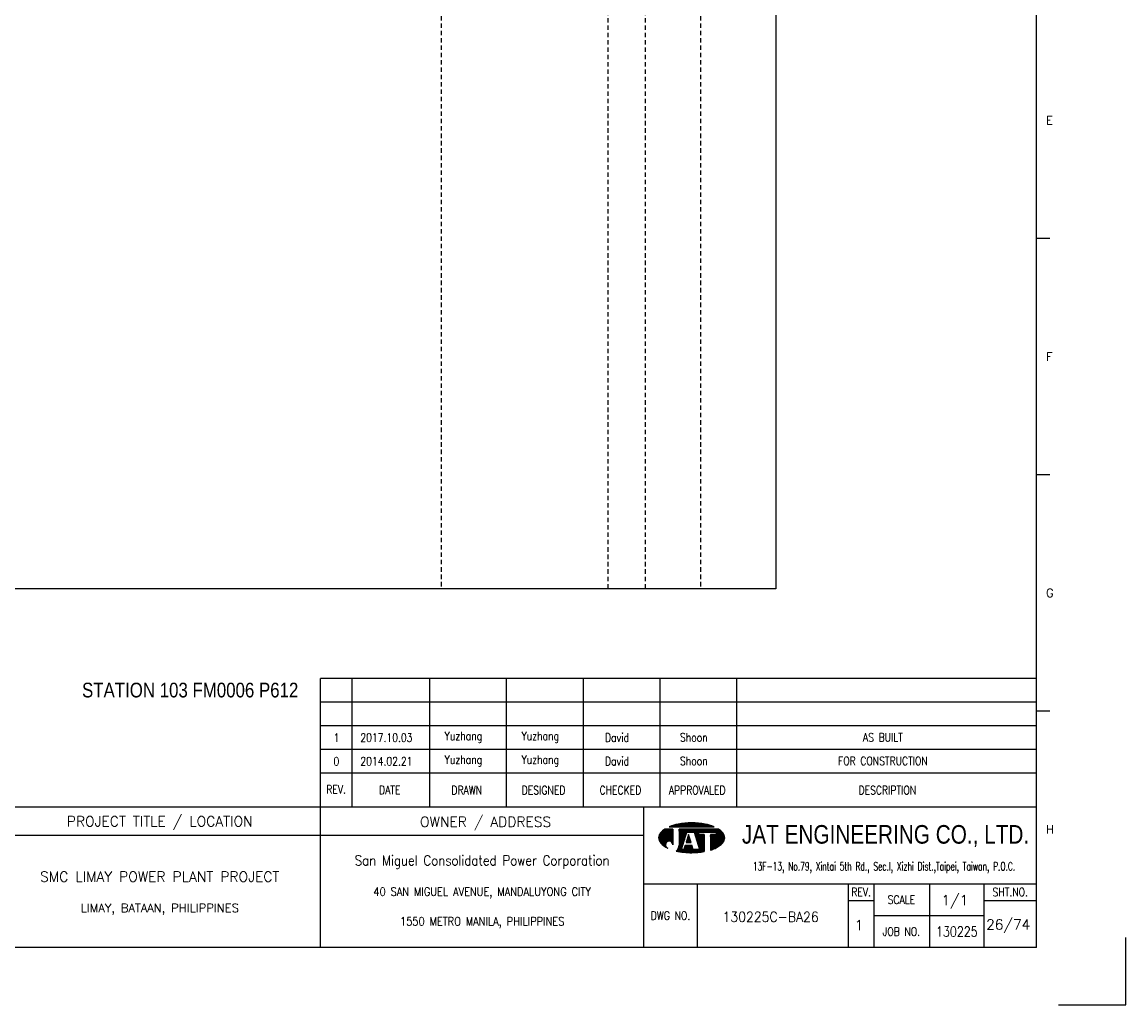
# Model space of a CAD drawing. Extents: x 2330 to 3296, y -114 to 568.
# Tile 3 of 4: x 2921 to 3296, y -114 to 221. Entities that reach past the tile are written whole.
import ezdxf
from ezdxf.enums import TextEntityAlignment as Align

# ---------------------------------------------------------------- set-up
doc = ezdxf.new("R2010")
doc.units = 0
doc.header["$MEASUREMENT"] = 0
doc.linetypes.add('HIDDEN', pattern=[4, 1.5, -1, 1.5])
doc.layers.get('0').update_dxf_attribs({"linetype": 'CONTINUOUS'})
doc.layers.get('DEFPOINTS').update_dxf_attribs({"linetype": 'CONTINUOUS'})
for name, color, linetype in [('B_DIM', 7, 'CONTINUOUS'), ('CON', 4, 'CONTINUOUS'), ('DCS', 7, 'CONTINUOUS'), ('HID', 2, 'HIDDEN'), ('T', 2, 'CONTINUOUS'), ('TEXT', 7, 'CONTINUOUS'), ('圖框CON', 4, 'CONTINUOUS'), ('框線', 6, 'CONTINUOUS')]:
    doc.layers.add(name, color=color, linetype=linetype)
doc.styles.add('AEH', font='simplex', dxfattribs={"width": 0.8, "bigfont": 'ae'})
doc.styles.add('DAYUKP', font='complex', dxfattribs={"bigfont": 'DAYUKP.SHX'})
doc.styles.add('E2', font='simplex.shx', dxfattribs={"height": 2})
doc.styles.add('E3', font='simplex.shx', dxfattribs={"height": 3})
doc.styles.add('ROMANS', font='romans', dxfattribs={"width": 0.8})
doc.styles.add('style3', font='ARIALN.TTF')
doc.styles.add('WMF-Arial0', font='arial.ttf')

# ---------------------------------------------------------------- blocks, each defined once
blk = doc.blocks.new('1880-TITLE_BLK')
at = {"layer": 'TEXT', "color": 2, "linetype": 'Continuous', "style": 'E3'}
for tag, p in [('SCALE', (790.95, 31.17)), ('DWG_NO', (736.41, 26.44)), ('REV', (762.59, 23.97)), ('SHT_NO', (806.74, 23.97))]:
    blk.add_attdef(tag, text='', height=3, dxfattribs=at).set_placement(p, align=Align.MIDDLE)
at = {"layer": 'TEXT', "linetype": 'Continuous', "style": 'E2', "width": 0.6}
for tag, p in [('REV_DATE', (418.65, 19.76)), ('APPR_DATE', (492.93, 19.76))]:
    blk.add_attdef(tag, text='', height=2, dxfattribs=at).set_placement(p, align=Align.MIDDLE_LEFT)
blk = doc.blocks.new('1')
at = {"layer": 'B_DIM'}
for p, q in [((2181.53, 118.11), (1938.08, 118.11)), ((1938.08, 74.29), (1938.08, 118.11)), ((1948.92, 74.29), (1948.92, 118.11)), ((1975.28, 74.29), (1975.28, 118.11)), ((2001.39, 74.29), (2001.39, 118.11)), ((2027.5, 74.29), (2027.5, 118.11)), ((2053.62, 74.29), (2053.62, 118.11)), ((2079.73, 74.29), (2079.73, 118.11)), ((2181.53, 110.07), (1938.08, 110.07)), ((1938.08, 77.93), (1938.08, 104.33)), ((2181.53, 102.03), (1938.08, 102.03)), ((2181.53, 93.99), (1938.08, 93.99)), ((2181.53, 85.95), (1938.08, 85.95))]:
    blk.add_line(p, q, dxfattribs=at)
at = {"layer": 'DEFPOINTS'}
blk.add_lwpolyline([(2189, 7.08), (2211.97, 7.08), (2211.97, 30.05)], dxfattribs=at)
at = {"layer": 'T', "lineweight": -3}
for p, q in [((2056.73, 67.67), (2071.93, 67.67)), ((2057.91, 66.87), (2055.21, 66.87)), ((2057.91, 66.87), (2057.91, 61.52)), ((2073.45, 66.87), (2060.05, 66.87)), ((2060.05, 66.33), (2060.05, 66.87)), ((2060.05, 66.87), (2060.05, 61.23)), ((2060.85, 59.91), (2062.72, 65.8)), ((2063.26, 65), (2062.41, 62.32)), ((2062.72, 65.8), (2065.13, 65.8)), ((2064.1, 62.32), (2063.26, 65)), ((2063.79, 65.8), (2065.13, 65.8)), ((2065.13, 65.8), (2067, 59.91)), ((2066.74, 65.8), (2072.62, 65.8)), ((2066.74, 65), (2066.74, 65.8)), ((2068.61, 65), (2066.74, 65)), ((2068.61, 65), (2068.61, 59.21)), ((2072.62, 65), (2070.75, 65)), ((2070.75, 65), (2070.75, 59.74)), ((2072.62, 65.8), (2072.62, 65)), ((2061.8, 63.05), (2060.05, 61.24)), ((2062.08, 61.25), (2061.65, 59.91)), ((2064.44, 61.25), (2062.08, 61.25)), ((2062.41, 62.32), (2064.1, 62.32)), ((2064.86, 59.91), (2064.44, 61.25)), ((2061.65, 59.91), (2060.85, 59.91)), ((2067, 59.91), (2064.86, 59.91))]:
    blk.add_line(p, q, dxfattribs=at)
at = {"layer": 'T', "color": 0, "lineweight": -3}
for p, q in [((2056.94, 67.67), (2057.09, 67.82)), ((2057.16, 67.67), (2057.44, 67.95)), ((2057.39, 67.67), (2057.78, 68.07)), ((2057.61, 67.67), (2058.11, 68.18)), ((2057.83, 67.67), (2058.43, 68.27)), ((2058.05, 67.67), (2058.73, 68.35)), ((2058.27, 67.67), (2059.03, 68.43)), ((2058.49, 67.67), (2059.32, 68.49)), ((2058.72, 67.67), (2059.6, 68.55)), ((2058.94, 67.67), (2059.87, 68.6)), ((2059.16, 67.67), (2060.14, 68.65)), ((2059.38, 67.67), (2060.41, 68.7)), ((2059.6, 67.67), (2060.67, 68.74)), ((2059.82, 67.67), (2060.93, 68.77)), ((2060.05, 67.67), (2061.18, 68.81)), ((2060.27, 67.67), (2061.44, 68.84)), ((2060.49, 67.67), (2061.69, 68.87)), ((2060.71, 67.67), (2061.93, 68.89)), ((2060.93, 67.67), (2062.18, 68.91)), ((2061.15, 67.67), (2062.42, 68.93)), ((2061.38, 67.67), (2062.66, 68.95)), ((2061.6, 67.67), (2062.89, 68.97)), ((2061.82, 67.67), (2063.13, 68.98)), ((2062.04, 67.67), (2063.36, 68.99)), ((2062.26, 67.67), (2063.59, 69)), ((2062.48, 67.67), (2063.82, 69)), ((2062.71, 67.67), (2064.04, 69.01)), ((2062.93, 67.67), (2064.27, 69.01)), ((2063.15, 67.67), (2064.49, 69.01)), ((2063.37, 67.67), (2064.71, 69.01)), ((2063.59, 67.67), (2064.92, 69)), ((2063.81, 67.67), (2065.14, 69)), ((2064.04, 67.67), (2065.35, 68.99)), ((2064.26, 67.67), (2065.56, 68.98)), ((2064.48, 67.67), (2065.78, 68.97)), ((2064.7, 67.67), (2065.98, 68.95)), ((2064.92, 67.67), (2066.19, 68.94)), ((2065.14, 67.67), (2066.4, 68.92)), ((2065.37, 67.67), (2066.6, 68.9)), ((2065.59, 67.67), (2066.8, 68.88)), ((2065.81, 67.67), (2067, 68.86)), ((2066.03, 67.67), (2067.2, 68.84)), ((2066.25, 67.67), (2067.4, 68.82)), ((2066.47, 67.67), (2067.6, 68.79)), ((2066.7, 67.67), (2067.79, 68.77)), ((2066.92, 67.67), (2067.98, 68.74)), ((2067.14, 67.67), (2068.18, 68.71)), ((2067.36, 67.67), (2068.37, 68.68)), ((2067.58, 67.67), (2068.56, 68.64)), ((2067.81, 67.67), (2068.75, 68.61)), ((2068.03, 67.67), (2068.93, 68.58)), ((2068.25, 67.67), (2069.12, 68.54)), ((2068.47, 67.67), (2069.3, 68.5)), ((2068.69, 67.67), (2069.48, 68.46)), ((2068.91, 67.67), (2069.66, 68.42)), ((2069.14, 67.67), (2069.84, 68.37)), ((2069.36, 67.67), (2070.01, 68.33)), ((2069.58, 67.67), (2070.19, 68.28)), ((2069.8, 67.67), (2070.36, 68.23)), ((2070.02, 67.67), (2070.53, 68.18)), ((2070.24, 67.67), (2070.7, 68.13)), ((2070.47, 67.67), (2070.87, 68.07)), ((2070.69, 67.67), (2071.03, 68.02)), ((2070.91, 67.67), (2071.2, 67.96)), ((2071.13, 67.67), (2071.36, 67.9)), ((2071.35, 67.67), (2071.52, 67.84)), ((2071.57, 67.67), (2071.68, 67.77)), ((2071.8, 67.67), (2071.83, 67.71)), ((2053.09, 63.82), (2056.14, 66.87)), ((2053.09, 64.04), (2055.92, 66.87)), ((2053.11, 63.62), (2056.36, 66.87)), ((2053.12, 64.29), (2055.7, 66.87)), ((2053.14, 63.43), (2056.58, 66.87)), ((2053.18, 63.25), (2056.8, 66.87)), ((2053.18, 64.57), (2055.47, 66.87)), ((2053.24, 63.08), (2057.03, 66.87)), ((2053.29, 64.91), (2055.25, 66.87)), ((2053.3, 62.92), (2057.25, 66.87)), ((2053.37, 62.77), (2057.47, 66.87)), ((2053.45, 62.63), (2057.69, 66.87)), ((2053.54, 62.5), (2057.91, 66.86)), ((2053.61, 65.45), (2054.47, 66.31)), ((2053.64, 62.37), (2057.91, 66.64)), ((2053.74, 62.25), (2057.91, 66.42)), ((2053.84, 62.14), (2057.91, 66.2)), ((2053.95, 62.02), (2057.91, 65.98)), ((2054.07, 61.91), (2057.91, 65.75)), ((2054.18, 61.8), (2057.91, 65.53)), ((2054.29, 61.7), (2057.91, 65.31)), ((2054.41, 61.59), (2057.91, 65.09)), ((2054.53, 61.49), (2057.91, 64.87)), ((2054.65, 61.39), (2057.91, 64.65)), ((2056.12, 62.63), (2057.91, 64.42)), ((2056.46, 62.75), (2057.91, 64.2)), ((2056.7, 62.77), (2057.91, 63.98)), ((2060.05, 63.24), (2063.68, 66.87)), ((2060.05, 63.46), (2063.46, 66.87)), ((2060.05, 63.68), (2063.23, 66.87)), ((2060.05, 63.9), (2063.01, 66.87)), ((2060.05, 64.13), (2062.79, 66.87)), ((2060.05, 64.35), (2062.57, 66.87)), ((2060.05, 64.57), (2062.35, 66.87)), ((2060.05, 64.79), (2062.13, 66.87)), ((2060.05, 65.01), (2061.9, 66.87)), ((2060.05, 65.23), (2061.68, 66.87)), ((2060.05, 65.46), (2061.46, 66.87)), ((2060.05, 66.12), (2060.79, 66.87)), ((2060.05, 66.34), (2060.57, 66.87)), ((2060.05, 66.56), (2060.35, 66.87)), ((2060.05, 66.79), (2060.13, 66.87)), ((2060.05, 65.68), (2061.24, 66.87)), ((2060.05, 65.9), (2061.02, 66.87)), ((2060.05, 63.02), (2062.67, 65.64)), ((2060.05, 62.8), (2062.57, 65.32)), ((2060.05, 62.57), (2062.47, 64.99)), ((2060.05, 62.35), (2062.36, 64.67)), ((2060.05, 62.13), (2062.26, 64.34)), ((2060.05, 61.91), (2062.16, 64.02)), ((2062.6, 62.91), (2063.6, 63.91)), ((2062.7, 63.23), (2063.55, 64.08)), ((2062.8, 63.56), (2063.49, 64.25)), ((2062.83, 65.8), (2063.9, 66.87)), ((2062.91, 63.88), (2063.44, 64.42)), ((2063.01, 64.2), (2063.39, 64.58)), ((2063.05, 65.8), (2064.12, 66.87)), ((2063.11, 64.53), (2063.33, 64.75)), ((2063.21, 64.85), (2063.28, 64.92)), ((2063.27, 65.8), (2064.34, 66.87)), ((2063.49, 65.8), (2064.56, 66.87)), ((2063.72, 65.8), (2064.79, 66.87)), ((2063.94, 65.8), (2065.01, 66.87)), ((2064.16, 65.8), (2065.23, 66.87)), ((2064.38, 65.8), (2065.45, 66.87)), ((2064.6, 65.8), (2065.67, 66.87)), ((2064.82, 65.8), (2065.89, 66.87)), ((2065.05, 65.8), (2066.12, 66.87)), ((2065.16, 65.69), (2066.34, 66.87)), ((2065.22, 65.53), (2066.56, 66.87)), ((2065.27, 65.36), (2066.78, 66.87)), ((2065.32, 65.19), (2067, 66.87)), ((2065.38, 65.02), (2067.22, 66.87)), ((2065.43, 64.85), (2067.45, 66.87)), ((2065.48, 64.69), (2067.67, 66.87)), ((2065.54, 64.52), (2066.74, 65.71)), ((2065.59, 64.35), (2066.74, 65.49)), ((2065.65, 64.18), (2066.74, 65.27)), ((2065.7, 64.01), (2066.74, 65.05)), ((2065.75, 63.84), (2066.9, 65)), ((2065.81, 63.68), (2067.12, 65)), ((2065.86, 63.51), (2067.35, 65)), ((2065.91, 63.34), (2067.57, 65)), ((2065.97, 63.17), (2067.79, 65)), ((2066.02, 63), (2068.01, 65)), ((2066.07, 62.84), (2068.23, 65)), ((2066.13, 62.67), (2068.46, 65)), ((2066.18, 62.5), (2068.61, 64.93)), ((2066.23, 62.33), (2068.61, 64.71)), ((2066.29, 62.16), (2068.61, 64.48)), ((2066.34, 61.99), (2068.61, 64.26)), ((2066.39, 61.83), (2068.61, 64.04)), ((2066.45, 61.66), (2068.61, 63.82)), ((2066.82, 65.8), (2067.89, 66.87)), ((2067.04, 65.8), (2068.11, 66.87)), ((2067.26, 65.8), (2068.33, 66.87)), ((2067.48, 65.8), (2068.55, 66.87)), ((2067.71, 65.8), (2068.78, 66.87)), ((2067.93, 65.8), (2069, 66.87)), ((2068.15, 65.8), (2069.22, 66.87)), ((2068.37, 65.8), (2069.44, 66.87)), ((2068.59, 65.8), (2069.66, 66.87)), ((2068.81, 65.8), (2069.88, 66.87)), ((2069.04, 65.8), (2070.11, 66.87)), ((2069.26, 65.8), (2070.33, 66.87)), ((2069.48, 65.8), (2070.55, 66.87)), ((2069.7, 65.8), (2070.77, 66.87)), ((2069.92, 65.8), (2070.99, 66.87)), ((2070.14, 65.8), (2071.21, 66.87)), ((2070.37, 65.8), (2071.44, 66.87)), ((2070.59, 65.8), (2071.66, 66.87)), ((2070.75, 63.08), (2074.07, 66.4)), ((2070.75, 62.86), (2074.19, 66.3)), ((2070.75, 62.63), (2074.31, 66.2)), ((2070.75, 62.41), (2074.43, 66.09)), ((2070.75, 62.19), (2074.54, 65.98)), ((2070.75, 61.97), (2074.66, 65.87)), ((2070.75, 61.75), (2074.77, 65.76)), ((2070.75, 61.53), (2074.87, 65.65)), ((2070.75, 61.3), (2074.98, 65.53)), ((2070.75, 61.08), (2075.08, 65.41)), ((2070.75, 60.86), (2075.17, 65.28)), ((2070.75, 60.64), (2075.25, 65.14)), ((2070.75, 63.96), (2071.78, 65)), ((2070.75, 63.74), (2072, 65)), ((2070.75, 63.52), (2072.22, 65)), ((2070.75, 63.3), (2072.45, 65)), ((2070.75, 64.41), (2071.34, 65)), ((2070.75, 64.19), (2071.56, 65)), ((2070.75, 64.85), (2070.89, 65)), ((2070.75, 64.63), (2071.12, 65)), ((2070.75, 60.42), (2075.33, 64.99)), ((2070.75, 60.2), (2075.39, 64.84)), ((2070.75, 59.97), (2075.45, 64.67)), ((2070.75, 59.75), (2075.5, 64.5)), ((2070.81, 65.8), (2071.88, 66.87)), ((2071.03, 65.8), (2072.1, 66.87)), ((2071.07, 59.85), (2075.53, 64.32)), ((2071.25, 65.8), (2072.32, 66.87)), ((2071.42, 59.97), (2075.56, 64.12)), ((2071.47, 65.8), (2072.54, 66.87)), ((2071.7, 65.8), (2072.77, 66.87)), ((2071.78, 60.12), (2075.57, 63.9)), ((2071.92, 65.8), (2072.99, 66.87)), ((2072.14, 65.8), (2073.21, 66.87)), ((2072.36, 65.8), (2073.43, 66.87)), ((2072.58, 65.8), (2073.57, 66.78)), ((2072.62, 65.62), (2073.7, 66.69)), ((2072.62, 65.39), (2073.83, 66.6)), ((2072.62, 65.17), (2073.95, 66.5)), ((2054.78, 61.29), (2055.59, 62.11)), ((2054.9, 61.2), (2055.48, 61.77)), ((2055.03, 61.11), (2055.46, 61.53)), ((2055.16, 61.01), (2055.47, 61.33)), ((2055.3, 60.93), (2055.52, 61.15)), ((2055.43, 60.84), (2055.59, 60.99)), ((2055.57, 60.76), (2055.67, 60.85)), ((2055.71, 60.67), (2055.76, 60.73)), ((2055.85, 60.59), (2055.88, 60.62)), ((2056, 60.52), (2056, 60.52)), ((2056.14, 60.44), (2056.14, 60.44)), ((2056.9, 62.75), (2057.91, 63.76)), ((2057.08, 62.71), (2057.91, 63.54)), ((2057.23, 62.64), (2057.91, 63.32)), ((2057.37, 62.56), (2057.91, 63.09)), ((2057.5, 62.46), (2057.91, 62.87)), ((2057.61, 62.35), (2057.91, 62.65)), ((2057.7, 62.23), (2057.91, 62.43)), ((2057.79, 62.09), (2057.91, 62.21)), ((2057.85, 61.93), (2057.91, 61.99)), ((2057.89, 61.75), (2057.91, 61.76)), ((2057.91, 61.54), (2057.91, 61.55)), ((2059.09, 59.4), (2061.43, 61.74)), ((2059.28, 59.36), (2061.33, 61.42)), ((2059.46, 59.32), (2061.23, 61.09)), ((2059.64, 59.29), (2061.12, 60.77)), ((2059.83, 59.25), (2061.02, 60.44)), ((2059.86, 60.39), (2061.54, 62.07)), ((2059.98, 60.73), (2061.64, 62.39)), ((2060.02, 59.22), (2060.92, 60.12)), ((2060.03, 61), (2061.74, 62.72)), ((2060.05, 61.69), (2062.05, 63.69)), ((2060.05, 61.46), (2061.95, 63.37)), ((2060.05, 61.24), (2060.05, 61.24)), ((2060.98, 59.07), (2063.16, 61.25)), ((2061.17, 59.04), (2063.38, 61.25)), ((2061.37, 59.02), (2063.6, 61.25)), ((2061.57, 59), (2063.82, 61.25)), ((2061.68, 59.99), (2062.94, 61.25)), ((2061.77, 58.97), (2064.04, 61.25)), ((2061.78, 60.32), (2062.71, 61.25)), ((2061.88, 60.64), (2062.49, 61.25)), ((2061.97, 58.95), (2064.27, 61.25)), ((2061.99, 60.96), (2062.27, 61.25)), ((2062.17, 58.94), (2064.45, 61.21)), ((2062.38, 58.92), (2064.51, 61.05)), ((2062.45, 62.32), (2063.71, 63.57)), ((2062.5, 62.58), (2063.65, 63.74)), ((2062.58, 58.9), (2064.56, 60.88)), ((2062.68, 62.32), (2063.76, 63.4)), ((2062.79, 58.89), (2064.61, 60.71)), ((2062.9, 62.32), (2063.81, 63.24)), ((2063, 58.88), (2064.67, 60.54)), ((2063.12, 62.32), (2063.87, 63.07)), ((2063.21, 58.87), (2064.72, 60.37)), ((2063.34, 62.32), (2063.92, 62.9)), ((2063.43, 58.86), (2064.77, 60.2)), ((2063.56, 62.32), (2063.97, 62.73)), ((2063.78, 62.32), (2064.03, 62.56)), ((2064.01, 62.32), (2064.08, 62.39)), ((2066.14, 58.91), (2068.61, 61.38)), ((2066.38, 58.93), (2068.61, 61.16)), ((2066.5, 61.49), (2068.61, 63.6)), ((2066.56, 61.32), (2068.61, 63.38)), ((2066.61, 61.15), (2068.61, 63.15)), ((2066.62, 58.95), (2068.61, 60.94)), ((2066.66, 60.99), (2068.61, 62.93)), ((2066.72, 60.82), (2068.61, 62.71)), ((2066.77, 60.65), (2068.61, 62.49)), ((2066.82, 60.48), (2068.61, 62.27)), ((2066.87, 58.97), (2068.61, 60.72)), ((2066.88, 60.31), (2068.61, 62.05)), ((2066.93, 60.14), (2068.61, 61.82)), ((2066.98, 59.98), (2068.61, 61.6)), ((2067.11, 59), (2068.61, 60.49)), ((2067.37, 59.03), (2068.61, 60.27)), ((2067.62, 59.06), (2068.61, 60.05)), ((2072.17, 60.28), (2075.55, 63.67)), ((2072.59, 60.48), (2075.51, 63.4)), ((2073.08, 60.75), (2075.42, 63.1)), ((2073.74, 61.19), (2075.24, 62.69)), ((2060.21, 59.19), (2060.93, 59.91)), ((2060.4, 59.16), (2061.15, 59.91)), ((2060.59, 59.13), (2061.38, 59.91)), ((2060.78, 59.1), (2061.6, 59.91)), ((2063.64, 58.85), (2064.82, 60.03)), ((2063.86, 58.85), (2064.92, 59.91)), ((2064.08, 58.84), (2065.15, 59.91)), ((2064.3, 58.84), (2065.37, 59.91)), ((2064.52, 58.84), (2065.59, 59.91)), ((2064.74, 58.85), (2065.81, 59.91)), ((2064.97, 58.85), (2066.03, 59.91)), ((2065.2, 58.86), (2066.25, 59.91)), ((2065.43, 58.87), (2066.48, 59.91)), ((2065.66, 58.88), (2066.7, 59.91)), ((2065.9, 58.89), (2066.92, 59.91)), ((2067.88, 59.1), (2068.61, 59.83)), ((2068.14, 59.14), (2068.61, 59.61)), ((2068.4, 59.18), (2068.61, 59.38))]:
    blk.add_line(p, q, dxfattribs=at)
at = {"layer": 'T', "lineweight": -3}
for centre, major_axis, start_param, end_param in [((2062.5, 54), (-10.49, 10.49), 5.683021, 5.897183), ((2064.33, 44.23), (-17.52, 17.52), 5.497787, 5.683021), ((2064.33, 44.23), (17.52, 17.52), 0.600164, 0.785398), ((2066.16, 54), (10.49, 10.49), 0.386002, 0.600164), ((2055.58, 63.92), (1.76, 1.76), 1.614811, 2.356194), ((2055.58, 63.92), (-1.76, 1.76), 0.785398, 1.526782), ((2059.72, 60.14), (-5.73, 5.73), 6.088179, 6.3272), ((2068.93, 60.14), (-5.73, 5.73), 4.668374, 4.907395), ((2073.07, 63.92), (-1.76, 1.76), 3.926991, 4.668374), ((2073.07, 63.92), (1.76, 1.76), 4.756403, 5.497787), ((2059.72, 67.71), (5.73, 5.73), 3.097578, 3.478972), ((2056.68, 61.54), (-0.868, 0.868), 3.906164, 8.245601), ((2057.88, 61.28), (1.53, 1.53), 4.470635, 5.546585), ((2066.16, 73.85), (-10.49, 10.49), 2.670765, 2.781027), ((2068.93, 67.71), (-5.73, 5.73), 2.781027, 3.185607), ((2064.33, 83.62), (17.52, 17.52), 3.710226, 3.926991), ((2064.33, 83.62), (17.52, 17.52), 3.926991, 4.100643)]:
    blk.add_ellipse(centre, major_axis=major_axis, ratio=1, start_param=start_param, end_param=end_param, dxfattribs=at)
at = {"layer": '圖框CON'}
for p, q in [((2186.14, 267.8), (2181.53, 267.8)), ((2186.14, 187.4), (2181.53, 187.4)), ((2186.14, 107), (2181.53, 107)), ((2048.1, 48.3), (2181.53, 48.3)), ((2066.14, 48.3), (2066.14, 26.6)), ((2117.55, 48.3), (2117.55, 26.6)), ((2126.28, 48.3), (2126.28, 26.6)), ((2145.25, 26.6), (2145.25, 48.3)), ((2163.72, 26.6), (2163.72, 48.3)), ((2117.55, 42.62), (2126.28, 42.62)), ((2163.72, 42.62), (2181.53, 42.62)), ((2126.28, 37.45), (2163.72, 37.45))]:
    blk.add_line(p, q, dxfattribs=at)
for points in [[(1938.08, 26.6), (1938.08, 74.29)], [(2048.1, 26.6), (2048.1, 74.29)], [(2048.1, 64.75), (1828.89, 64.75)]]:
    blk.add_lwpolyline(points, dxfattribs=at)
at = {"layer": '框線'}
for p, q in [((2181.53, 26.6), (2181.53, 669.81)), ((2181.53, 74.29), (1308.62, 74.29)), ((2181.53, 26.6), (1308.62, 26.6))]:
    blk.add_line(p, q, dxfattribs=at)
at = {"style": 'DAYUKP'}
for s, p in [('E', (2184.79, 307.99)), ('F', (2184.79, 227.59)), ('G', (2184.79, 147.19)), ('H', (2184.79, 66.79))]:
    blk.add_text(s, height=2.87, dxfattribs=at).set_placement(p, align=Align.MIDDLE_LEFT)
at = {"style": 'WMF-Arial0', "width": 0.8}
blk.add_text('JAT ENGINEERING CO., LTD.', height=6.3172, dxfattribs=at).set_placement((2130.24, 64.55), align=Align.MIDDLE)
at = {"color": 2, "ltscale": 500, "style": 'ROMANS', "width": 0.85}
blk.add_text('San Miguel Consolidated Power Corporation', height=3.4457, dxfattribs=at).set_placement((1993.09, 56.23), align=Align.MIDDLE_CENTER)
at = {"color": 2, "ltscale": 500, "style": 'ROMANS'}
for s, height, p in [('SMC LIMAY POWER PLANT PROJECT', 3.4457, (1883.48, 50.7)), ('LIMAY, BATAAN, PHILIPPINES', 2.8714, (1883.48, 40.08))]:
    blk.add_text(s, height=height, dxfattribs=at).set_placement(p, align=Align.MIDDLE_CENTER)
at = {"color": 4, "ltscale": 500, "style": 'ROMANS', "width": 0.85}
for s, p in [('40 SAN MIGUEL AVENUE, MANDALUYONG CITY', (1993.09, 45.61)), ('1550 METRO MANILA, PHILIPPINES', (1993.09, 35.51))]:
    blk.add_text(s, height=2.8714, dxfattribs=at).set_placement(p, align=Align.MIDDLE_CENTER)
at = {"layer": 'B_DIM', "style": 'AEH', "width": 0.8}
for s, height, p in [('REV.', 2.871, (1943.45, 80.37)), ('DATE', 2.871, (1961.68, 80.21)), ('DRAWN', 2.871, (1987.87, 80.12)), ('DESIGNED', 2.871, (2013.98, 80.12)), ('CHECKED', 2.871, (2040.1, 80.12)), ('APPROVALED', 2.871, (2066.21, 80.12)), ('DESCRIPTION', 2.8714, (2130.87, 80.12))]:
    blk.add_text(s, height=height, dxfattribs=at).set_placement(p, align=Align.MIDDLE)
at = {"layer": 'HID', "ltscale": 500, "style": 'ROMANS'}
for s, p in [('PROJECT TITLE / LOCATION', (1883.48, 69.28)), ('OWNER / ADDRESS', (1994.25, 69.12))]:
    blk.add_text(s, height=3.4457, dxfattribs=at).set_placement(p, align=Align.MIDDLE)
at = {"layer": 'HID', "color": 7, "style": 'ROMANS', "width": 0.8}
for s, p in [('REV.', (2121.92, 45.46)), ('SHT.NO.', (2172.62, 45.46)), ('SCALE', (2135.64, 42.87)), ('DWG NO.', (2057.12, 37.45)), ('JOB NO.', (2135.64, 32.03))]:
    blk.add_text(s, height=2.871, dxfattribs=at).set_placement(p, align=Align.MIDDLE)
at = {"layer": 'T', "color": 2, "ltscale": 500, "style": 'ROMANS', "width": 0.65}
blk.add_text('13F-13, No.79, Xintai 5th Rd., Sec.I, Xizhi Dist.,Taipei, Taiwan, P.O.C.', height=2.8714, dxfattribs=at).set_placement((2129.74, 52.81), align=Align.CENTER)

msp = doc.modelspace()

# ---------------------------------------------------------------- linework, layer by layer
at = {"layer": 'CON'}
msp.add_lwpolyline([(2462.97, 527.58), (3176.97, 527.58), (3176.97, 27.78), (2462.97, 27.78)], close=True, dxfattribs=at)
at = {"layer": 'HID'}
for p, q in [((3063.22, 527.58), (3063.22, 27.78)), ((3119.92, 526.88), (3119.92, 27.78)), ((3132.52, 526.88), (3132.52, 27.78)), ((3151.42, 527.58), (3151.42, 27.78))]:
    msp.add_line(p, q, dxfattribs=at)

# ---------------------------------------------------------------- block references
msp.add_blockref('1', (1084.05, -120.86))
at = {"layer": 'TEXT', "color": 0}
ref = msp.add_blockref('1880-TITLE_BLK', (2329.4, -114.2), dxfattribs=dict(at, xscale=1.148576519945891, yscale=1.148576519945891, zscale=1.148576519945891))
ref.add_attrib('DWG_NO', '130225C-BA26', dxfattribs={"color": 2, "linetype": 'Continuous', "height": 3.4457, "style": 'E3', "width": 0.9}).set_placement((3175.22, -83.83), align=Align.MIDDLE)
ref.add_attrib('REV', '1', dxfattribs={"color": 2, "linetype": 'Continuous', "height": 3.45, "style": 'E3'}).set_placement((3205.29, -86.67), align=Align.MIDDLE)
ref.add_attrib('SCALE', '1/1', dxfattribs={"color": 2, "linetype": 'Continuous', "height": 3.446, "style": 'E3'}).set_placement((3237.86, -78.41), align=Align.MIDDLE)
ref.add_attrib('SHT_NO', '26/74', dxfattribs={"color": 2, "linetype": 'Continuous', "height": 3.446, "style": 'E3'}).set_placement((3256, -86.67), align=Align.MIDDLE)

# ---------------------------------------------------------------- texts
at = {"layer": 'DCS', "linetype": 'ByBlock', "style": 'style3'}
msp.add_text('STATION 103 FM0006 P612', height=5, dxfattribs=at).set_placement((2941.1, -9.19))
at = {"layer": 'T', "style": 'AEH', "width": 0.8}
for s, height, p in [('1', 2.87, (3027.58, -22.89)), ('2017.10.03', 2.871, (3044.59, -22.86)), ('Yuzhang', 2.871, (3070.79, -22.77)), ('Yuzhang', 2.871, (3096.9, -22.77)), ('David', 2.871, (3123.01, -22.77)), ('Shoon', 2.871, (3149.12, -22.77)), ('AS BUILT', 2.871, (3213.4, -22.77)), ('0', 2.87, (3027.58, -30.93)), ('2014.02.21', 2.871, (3044.59, -30.9)), ('Yuzhang', 2.871, (3070.79, -30.81)), ('Yuzhang', 2.871, (3096.9, -30.81)), ('David', 2.871, (3123.01, -30.81)), ('Shoon', 2.871, (3149.12, -30.81)), ('FOR CONSTRUCTION', 2.8714, (3213.4, -30.81))]:
    msp.add_text(s, height=height, dxfattribs=at).set_placement(p, align=Align.MIDDLE)
at = {"layer": 'TEXT', "color": 2, "style": 'E3', "width": 0.8}
msp.add_text('130225', height=3.446, dxfattribs=at).set_placement((3238.53, -88.84), align=Align.MIDDLE_CENTER)

doc.saveas('drawing.dxf')
